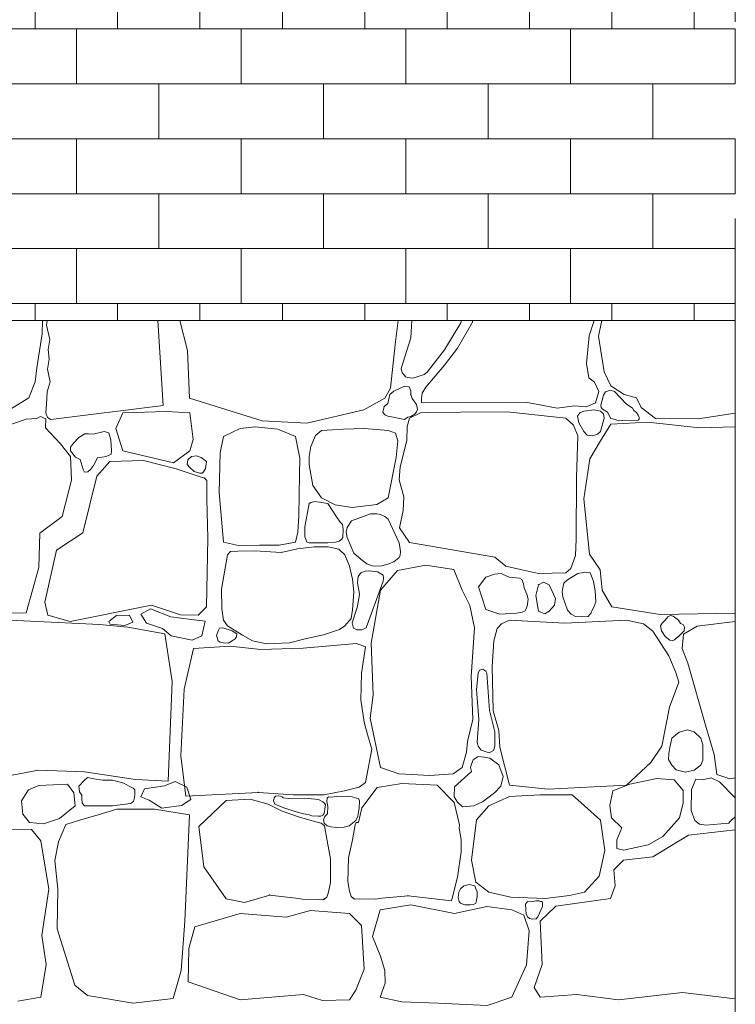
# Model space of a CAD drawing. Header units: millimetres. Extents: x 16408 to 141596, y -21057 to 26364.
# Tile 113 of 144: x 63713 to 64586, y -3564 to -2363. Entities that reach past the tile are written whole.
import ezdxf

# ---------------------------------------------------------------- set-up
doc = ezdxf.new("R2010")
doc.units = ezdxf.units.MM
doc.header["$MEASUREMENT"] = 0
doc.linetypes.add('Przerywana', pattern=[480, 240, -240])
doc.linetypes.add('Wipeout_Contour', pattern=[1000, 0, -1000])
doc.layers.add('0_Nr_pióra__101', color=7, linetype='Continuous', lineweight=5, true_color=0xb2b2b2)
doc.layers.add('_elementy3d_Nr_pióra__101', color=7, linetype='Continuous', lineweight=5, true_color=0xb2b2b2)
doc.layers.add('0_Nr_pióra__103', color=7, linetype='Continuous', lineweight=5)
doc.layers.add('_elementy3d', color=7, linetype='Continuous')

# ---------------------------------------------------------------- blocks, each defined once
blk = doc.blocks.new('*X6')
at = {"layer": '_elementy3d_Nr_pióra__101', "color": 253, "linetype": 'Continuous', "lineweight": 5, "true_color": 0xb2b2b2}
for p, q in [((63740.3, -2746.5), (63740.7, -2730)), ((63746.5, -2730), (63745.6, -2735.7)), ((63745.6, -2735.7), (63749.6, -2753.2)), ((63887.8, -2833.7), (63881.5, -2730)), ((63917.7, -2766.7), (63908.3, -2730)), ((64174.9, -2730), (64170.9, -2759.6)), ((64191.4, -2730), (64190.2, -2751.2)), ((64231.3, -2766.1), (64251.4, -2733.1)), ((64265.3, -2732.1), (64247.2, -2763.8)), ((64251.4, -2733.1), (64252.1, -2730)), ((64265.4, -2730), (64265.3, -2732.1)), ((64407.7, -2748.7), (64413.8, -2730)), ((64423.2, -2730), (64419.1, -2749.2)), ((63733.8, -2787.9), (63740.3, -2746.5)), ((64404.7, -2782.7), (64407.7, -2748.7)), ((64419.1, -2749.2), (64426, -2792.6)), ((63749.6, -2753.2), (63747.7, -2765.4)), ((64170.9, -2759.6), (64165.2, -2812.6)), ((64190.2, -2751.2), (64178.2, -2788.6)), ((63747.7, -2765.4), (63748.8, -2777.2)), ((63920, -2824.8), (63917.7, -2766.7)), ((64210.3, -2793.1), (64231.3, -2766.1)), ((64247.2, -2763.8), (64231.3, -2784.7)), ((63748.8, -2777.2), (63746.6, -2789.7)), ((64231.3, -2784.7), (64208.3, -2811.4)), ((64407.4, -2800), (64404.7, -2782.7)), ((63731.8, -2805.2), (63733.8, -2787.9)), ((63746.6, -2789.7), (63750, -2804.9)), ((64178.2, -2788.6), (64179.5, -2793.9)), ((64179.5, -2793.9), (64181.6, -2796)), ((64181.6, -2796), (64183.8, -2799)), ((64196.7, -2799.3), (64206.4, -2795.9)), ((64206.4, -2795.9), (64210.3, -2793.1)), ((64426, -2792.6), (64434.4, -2809.9)), ((63723.9, -2824.5), (63731.8, -2805.2)), ((63750, -2804.9), (63746.5, -2817.3)), ((64183.8, -2799), (64186.6, -2799.6)), ((64186.6, -2799.6), (64192.2, -2800.6)), ((64192.2, -2800.6), (64196.7, -2799.3)), ((64414.4, -2805.5), (64407.4, -2800)), ((64419.6, -2816.9), (64414.4, -2805.5)), ((64434.4, -2809.9), (64450.5, -2820.6)), ((63746.5, -2817.3), (63745.5, -2832.4)), ((64165.2, -2812.6), (64158.5, -2825)), ((64164.7, -2820.6), (64162.2, -2831.4)), ((64169.3, -2816.2), (64164.7, -2820.6)), ((64176.4, -2813), (64169.3, -2816.2)), ((64181.7, -2810.8), (64176.4, -2813)), ((64188.2, -2810.9), (64181.7, -2810.8)), ((64190.3, -2815.8), (64188.2, -2810.9)), ((64190, -2820.6), (64190.3, -2815.8)), ((64191.7, -2825.5), (64190, -2820.6)), ((64203.9, -2818.9), (64203.3, -2825.2)), ((64208.3, -2811.4), (64203.9, -2818.9)), ((64415.6, -2830.5), (64419.6, -2816.9)), ((64425.4, -2821.1), (64422.2, -2833.4)), ((64427.6, -2817.4), (64425.4, -2821.1)), ((64433.6, -2815.2), (64427.6, -2817.4)), ((64438.9, -2816.8), (64433.6, -2815.2)), ((64453.4, -2832.1), (64438.9, -2816.8)), ((64450.5, -2820.6), (64465.4, -2824.5)), ((63696.2, -2841.6), (63723.9, -2824.5)), ((63745.5, -2832.4), (63744.9, -2843)), ((63750.9, -2850.8), (63887.8, -2833.7)), ((64008.9, -2852.7), (63920, -2824.8)), ((64158.5, -2825), (64133, -2839.1)), ((64162.2, -2831.4), (64157.5, -2835.2)), ((64196.9, -2832.5), (64191.7, -2825.5)), ((64198.4, -2838.7), (64196.9, -2832.5)), ((64203.3, -2825.2), (64203.2, -2830.1)), ((64203.2, -2830.1), (64205.8, -2830.5)), ((64205.8, -2830.5), (64332.6, -2830.2)), ((64332.6, -2830.2), (64368.6, -2837.2)), ((64368.6, -2837.2), (64389.9, -2834.2)), ((64389.9, -2834.2), (64404, -2835.7)), ((64404, -2835.7), (64415.6, -2830.5)), ((64422.2, -2833.4), (64422.4, -2836.5)), ((64456.5, -2834.4), (64453.4, -2832.1)), ((64460.8, -2837.2), (64456.5, -2834.4)), ((64465.4, -2824.5), (64471.1, -2836.2)), ((63744.9, -2843), (63746.6, -2848.6)), ((63838.6, -2843), (63830, -2862)), ((63892, -2841), (63838.6, -2843)), ((63920.3, -2843), (63892, -2841)), ((63924.4, -2875.2), (63920.3, -2843)), ((64133, -2839.1), (64063.2, -2855.4)), ((64157.5, -2835.2), (64156.1, -2841.9)), ((64156.1, -2841.9), (64158, -2845)), ((64158, -2845), (64159.3, -2845.5)), ((64159.3, -2845.5), (64162, -2846.8)), ((64202.1, -2842.7), (64188.5, -2849.5)), ((64190, -2847.1), (64195.5, -2844.1)), ((64195.5, -2844.1), (64197.3, -2841.5)), ((64197.3, -2841.5), (64198.4, -2838.7)), ((64209, -2842.3), (64202.1, -2842.7)), ((64212.3, -2842.9), (64209, -2842.3)), ((64250.7, -2841.9), (64212.3, -2842.9)), ((64307.9, -2841.6), (64250.7, -2841.9)), ((64379.2, -2849.5), (64307.9, -2841.6)), ((64396.4, -2842.7), (64393.6, -2846.7)), ((64401.5, -2840.6), (64396.4, -2842.7)), ((64414.1, -2839.3), (64401.5, -2840.6)), ((64421.6, -2840.6), (64414.1, -2839.3)), ((64425.2, -2844), (64421.6, -2840.6)), ((64422.4, -2836.5), (64424.3, -2838.2)), ((64424.3, -2838.2), (64430.4, -2841.9)), ((64426.1, -2849.4), (64425.2, -2844)), ((64430.4, -2841.9), (64434.3, -2849.9)), ((64462.3, -2839.9), (64460.8, -2837.2)), ((64465.4, -2842.6), (64462.3, -2839.9)), ((64467.7, -2845.8), (64465.4, -2842.6)), ((64468.9, -2848.5), (64467.7, -2845.8)), ((64471.1, -2836.2), (64488.7, -2849.8)), ((64540.7, -2850.3), (64586.2, -2843.2)), ((63720.7, -2850.5), (63694.7, -2859.5)), ((63733.8, -2849.7), (63720.7, -2850.5)), ((63738.2, -2847.4), (63733.8, -2849.7)), ((63744.6, -2850.1), (63738.2, -2847.4)), ((63744.2, -2861.2), (63744.6, -2850.1)), ((63746.6, -2848.6), (63750.9, -2850.8)), ((64063.2, -2855.4), (64008.9, -2852.7)), ((64162, -2846.8), (64164.7, -2847.1)), ((64164.7, -2847.1), (64182.5, -2851)), ((64182.5, -2851), (64186.4, -2848.1)), ((64188.5, -2849.5), (64185.6, -2859.5)), ((64186.4, -2848.1), (64190, -2847.1)), ((64388.8, -2858), (64379.2, -2849.5)), ((64393.8, -2871), (64388.8, -2858)), ((64393.6, -2846.7), (64395.4, -2855.1)), ((64395.4, -2855.1), (64401.5, -2865.4)), ((64421.6, -2865.4), (64426.1, -2849.4)), ((64434.4, -2856.5), (64421.6, -2877.1)), ((64434.3, -2849.9), (64439.9, -2851.1)), ((64479.5, -2854), (64434.4, -2856.5)), ((64439.9, -2851.1), (64443.2, -2852.4)), ((64443.2, -2852.4), (64448.1, -2852.1)), ((64448.1, -2852.1), (64467.5, -2851.6)), ((64467.5, -2851.6), (64469, -2850.4)), ((64469, -2850.4), (64468.9, -2848.5)), ((64542.4, -2861.2), (64479.5, -2854)), ((64488.7, -2849.8), (64540.7, -2850.3)), ((63762.6, -2880.8), (63744.2, -2861.2)), ((63792.4, -2868.4), (63785.1, -2873)), ((63797, -2868.3), (63792.4, -2868.4)), ((63802.7, -2868.9), (63797, -2868.3)), ((63816.1, -2865.4), (63802.7, -2868.9)), ((63821.7, -2867.3), (63816.1, -2865.4)), ((63823.9, -2875.6), (63821.7, -2867.3)), ((63830, -2862), (63838.6, -2889.1)), ((63982, -2862), (63961.7, -2871.6)), ((64000.2, -2859.9), (63982, -2862)), ((64028, -2862.7), (64000.2, -2859.9)), ((64049.4, -2871.6), (64028, -2862.7)), ((64073.7, -2870.3), (64068.2, -2884)), ((64081.2, -2864.5), (64073.7, -2870.3)), ((64108.1, -2862.7), (64081.2, -2864.5)), ((64133.4, -2861.8), (64108.1, -2862.7)), ((64162.6, -2864.5), (64133.4, -2861.8)), ((64171.3, -2867.7), (64162.6, -2864.5)), ((64174.5, -2876.9), (64171.3, -2867.7)), ((64185.6, -2859.5), (64185.3, -2876.6)), ((64401.5, -2865.4), (64405.5, -2870)), ((64405.5, -2870), (64412, -2870.7)), ((64412, -2870.7), (64418.1, -2868.8)), ((64418.1, -2868.8), (64421.6, -2865.4)), ((64586.2, -2859.7), (64542.4, -2861.2)), ((63774.9, -2895.9), (63762.6, -2880.8)), ((63778.4, -2879.7), (63774.9, -2884.9)), ((63785.1, -2873), (63778.4, -2879.7)), ((63824.8, -2889.2), (63823.9, -2875.6)), ((63920.3, -2889.1), (63924.4, -2875.2)), ((63961.7, -2871.6), (63957.4, -2891.7)), ((64054.6, -2898.3), (64049.4, -2871.6)), ((64172.1, -2897.5), (64174.5, -2876.9)), ((64185.3, -2876.6), (64177.2, -2908.7)), ((64392.5, -2921.5), (64393.8, -2871)), ((64421.6, -2877.1), (64408.7, -2898.8)), ((63774.9, -2884.9), (63774.9, -2889.1)), ((63774.9, -2889.1), (63780.8, -2896.7)), ((63818.3, -2895.9), (63824.6, -2893.3)), ((63824.6, -2893.3), (63824.8, -2889.2)), ((63838.6, -2889.1), (63900.5, -2903.8)), ((63900.5, -2903.8), (63920.3, -2889.1)), ((63957.4, -2891.7), (63956.4, -2940.2)), ((64068.2, -2884), (64066.1, -2896)), ((63775.9, -2924.8), (63774.9, -2895.9)), ((63780.8, -2896.7), (63786.8, -2899.7)), ((63786.8, -2899.7), (63790.5, -2912)), ((63802.8, -2907.1), (63807.7, -2897.7)), ((63823, -2902.3), (63807.1, -2920.1)), ((63807.7, -2897.7), (63818.3, -2895.9)), ((63864.1, -2900.8), (63823, -2902.3)), ((63903.7, -2911), (63864.1, -2900.8)), ((63917.2, -2905.8), (63918.2, -2900)), ((63920.3, -2909.6), (63917.2, -2905.8)), ((63918.2, -2900), (63922.6, -2896)), ((63922.6, -2896), (63928.6, -2895.2)), ((63928.6, -2895.2), (63934.2, -2897.2)), ((63934.2, -2897.2), (63940.8, -2902.3)), ((63940.8, -2902.3), (63939.7, -2910.8)), ((64054.4, -2918.1), (64054.6, -2898.3)), ((64066.1, -2896), (64066.3, -2906.2)), ((64066.3, -2906.2), (64070.4, -2931.3)), ((64162.6, -2946.4), (64172.1, -2897.5)), ((64408.7, -2898.8), (64401.5, -2947.6)), ((63790.5, -2912), (63791.9, -2915.3)), ((63791.9, -2915.3), (63795.8, -2914.8)), ((63795.8, -2914.8), (63799.3, -2912.1)), ((63799.3, -2912.1), (63802.8, -2907.1)), ((63930.5, -2920.1), (63903.7, -2911)), ((63925.8, -2914.2), (63920.3, -2909.6)), ((63932.5, -2916.6), (63925.8, -2914.2)), ((63935.5, -2916.3), (63932.5, -2916.6)), ((63937.1, -2914.6), (63935.5, -2916.3)), ((63939.7, -2910.8), (63937.1, -2914.6)), ((64053.7, -2968.3), (64054.4, -2918.1)), ((64177.2, -2908.7), (64176.1, -2924.4)), ((63764.8, -2969.2), (63775.9, -2924.8)), ((63807.1, -2920.1), (63789.8, -2989)), ((63938.5, -2922.4), (63930.5, -2920.1)), ((63941.1, -2925.4), (63938.5, -2922.4)), ((63941.1, -2927.8), (63941.1, -2925.4)), ((63941.4, -2948.1), (63941.1, -2927.8)), ((64176.1, -2924.4), (64181.6, -2945.4)), ((64391.8, -2996.8), (64392.5, -2921.5)), ((63956.4, -2940.2), (63961.7, -3000.4)), ((64070.4, -2931.3), (64081.2, -2946.4)), ((63942.4, -2995.9), (63941.4, -2948.1)), ((64066.3, -2953.6), (64061, -2982)), ((64068.2, -2952.3), (64066.3, -2953.6)), ((64073.3, -2950.9), (64068.2, -2952.3)), ((64088.9, -2953.6), (64073.3, -2950.9)), ((64081.2, -2946.4), (64098, -2955)), ((64099.5, -2969.6), (64088.9, -2953.6)), ((64118.5, -2958.3), (64148.6, -2954.7)), ((64148.6, -2954.7), (64162.6, -2946.4)), ((64181.6, -2945.4), (64180.7, -2961.8)), ((64401.5, -2947.6), (64408.4, -3015.2)), ((64098, -2955), (64118.5, -2958.3)), ((64140.9, -2966.2), (64117.9, -2974.6)), ((64148.5, -2965.9), (64140.9, -2966.2)), ((64153.3, -2967), (64148.5, -2965.9)), ((64180.7, -2961.8), (64176.4, -2983.3)), ((63737.3, -2989.5), (63764.8, -2969.2)), ((64052.2, -2988.4), (64053.7, -2968.3)), ((64104.1, -2976.1), (64099.5, -2969.6)), ((64106.9, -2979.2), (64104.1, -2976.1)), ((64117.9, -2974.6), (64112.6, -2982.7)), ((64158.4, -2969.2), (64153.3, -2967)), ((64162.5, -2972.6), (64158.4, -2969.2)), ((64176, -3001.2), (64162.5, -2972.6)), ((63736.3, -3031.3), (63737.3, -2989.5)), ((63789.8, -2989), (63757.6, -3010.5)), ((64049.4, -3000.4), (64052.2, -2988.4)), ((64061, -2982), (64060.8, -2994.1)), ((64107.8, -2985.2), (64106.9, -2979.2)), ((64107, -2995), (64107.8, -2985.2)), ((64112.6, -2982.7), (64111.4, -2988.1)), ((64111.4, -2988.1), (64112.3, -2994.8)), ((64176.4, -2983.3), (64188.5, -3001.1)), ((63940.9, -3079.4), (63942.4, -2995.9)), ((63961.7, -3000.4), (63979.9, -3004.5)), ((64029.5, -3004.1), (64049.4, -3000.4)), ((64060.8, -2994.1), (64062.3, -2998.3)), ((64062.3, -2998.3), (64063.3, -3000.7)), ((64063.3, -3000.7), (64066.3, -3001.2)), ((64066.3, -3001.2), (64088.9, -3001.2)), ((64088.9, -3001.2), (64098.2, -3000.5)), ((64098.2, -3000.5), (64102.6, -2999.4)), ((64102.6, -2999.4), (64105.8, -2997)), ((64105.8, -2997), (64107, -2995)), ((64112.3, -2994.8), (64120.6, -3014)), ((64177.7, -3012.1), (64176, -3001.2)), ((64188.5, -3001.1), (64292.5, -3018.8)), ((64391.3, -3016.9), (64391.8, -2996.8)), ((63757.6, -3010.5), (63743.5, -3073.7)), ((63970.2, -3011.9), (63966.4, -3016.1)), ((63979.2, -3011.6), (63970.2, -3011.9)), ((64000, -3011.3), (63979.2, -3011.6)), ((63979.9, -3004.5), (64005.4, -3004.2)), ((64031.8, -3013.3), (64000, -3011.3)), ((64005.4, -3004.2), (64029.5, -3004.1)), ((64051.8, -3008.9), (64031.8, -3013.3)), ((64072.2, -3006.1), (64051.8, -3008.9)), ((64089.2, -3006.4), (64072.2, -3006.1)), ((64102.4, -3009.3), (64089.2, -3006.4)), ((64109.6, -3016.1), (64102.4, -3009.3)), ((64120.6, -3014), (64129.5, -3021.6)), ((64177.1, -3016.8), (64177.7, -3012.1)), ((63966.4, -3016.1), (63959.1, -3058)), ((64115.4, -3029.8), (64109.6, -3016.1)), ((64129.5, -3021.6), (64136.4, -3027)), ((64162.2, -3027.5), (64169.4, -3024.4)), ((64169.4, -3024.4), (64175.4, -3019.5)), ((64175.4, -3019.5), (64177.1, -3016.8)), ((64292.5, -3018.8), (64306.3, -3029.7)), ((64385.3, -3032.7), (64391.3, -3016.9)), ((64408.4, -3015.2), (64421.3, -3034.3)), ((63720.7, -3086.8), (63736.3, -3031.3)), ((64118.8, -3045.8), (64115.4, -3029.8)), ((64129, -3038.2), (64125.9, -3042.5)), ((64134.3, -3036), (64129, -3038.2)), ((64139, -3035.4), (64134.3, -3036)), ((64136.4, -3027), (64143.2, -3029.5)), ((64149.6, -3036.6), (64139, -3035.4)), ((64143.2, -3029.5), (64147.4, -3029.9)), ((64147.4, -3029.9), (64154.6, -3029.3)), ((64156.4, -3041), (64149.6, -3036.6)), ((64173.9, -3035.1), (64153.3, -3059.3)), ((64154.6, -3029.3), (64162.2, -3027.5)), ((64208.6, -3028.6), (64173.9, -3035.1)), ((64242.7, -3034.1), (64208.6, -3028.6)), ((64252.9, -3059.3), (64242.7, -3034.1)), ((64306.3, -3029.7), (64324.1, -3033.9)), ((64324.1, -3033.9), (64346.1, -3038.9)), ((64346.1, -3038.9), (64379.2, -3037.8)), ((64379.2, -3037.8), (64385.3, -3032.7)), ((64402.7, -3037), (64393.9, -3039)), ((64408.9, -3037.9), (64402.7, -3037)), ((64411.4, -3044), (64408.9, -3037.9)), ((64421.3, -3034.3), (64423.8, -3059.3)), ((64120.7, -3061), (64118.8, -3045.8)), ((64125.9, -3042.5), (64125.2, -3050.2)), ((64125.2, -3050.2), (64127.5, -3064.2)), ((64135.5, -3105.1), (64156.3, -3048.1)), ((64156.3, -3048.1), (64156.7, -3043.9)), ((64156.7, -3043.9), (64156.4, -3041)), ((64281.9, -3043.2), (64272.7, -3054.9)), ((64292.4, -3039.6), (64281.9, -3043.2)), ((64300.4, -3039), (64292.4, -3039.6)), ((64302.2, -3039.8), (64300.4, -3039)), ((64310.1, -3043.2), (64302.2, -3039.8)), ((64323, -3044.7), (64310.1, -3043.2)), ((64325.5, -3046), (64323, -3044.7)), ((64327.8, -3051.4), (64325.5, -3046)), ((64351.9, -3049.4), (64345.8, -3052.6)), ((64358.9, -3052.6), (64351.9, -3049.4)), ((64377.1, -3050.7), (64375.6, -3056.1)), ((64381.2, -3046.5), (64377.1, -3050.7)), ((64393.9, -3039), (64381.2, -3046.5)), ((64413.2, -3048.6), (64411.4, -3044)), ((64415.3, -3059.9), (64413.2, -3048.6)), ((63959.1, -3058), (63959.5, -3081.8)), ((64119.1, -3083.1), (64120.7, -3061)), ((64153.3, -3059.3), (64141.7, -3123.7)), ((64262.1, -3077.9), (64252.9, -3059.3)), ((64272.7, -3054.9), (64281.9, -3082.6)), ((64328.7, -3056.1), (64327.8, -3051.4)), ((64331.8, -3064.2), (64328.7, -3056.1)), ((64345.8, -3052.6), (64342.6, -3065.8)), ((64366.8, -3069.5), (64358.9, -3052.6)), ((64375.6, -3056.1), (64374.8, -3061.3)), ((64374.8, -3061.3), (64375.7, -3067.3)), ((64415.9, -3073.2), (64415.3, -3059.9)), ((64423.8, -3059.3), (64435.4, -3079.6)), ((63743.5, -3073.7), (63747.2, -3089.8)), ((64126.4, -3071.6), (64124.8, -3080.2)), ((64127.5, -3064.2), (64126.4, -3071.6)), ((64333.4, -3070.2), (64331.8, -3064.2)), ((64332.1, -3078.6), (64333.4, -3070.2)), ((64342.6, -3065.8), (64345.8, -3084.8)), ((64365.6, -3077.4), (64366.8, -3069.5)), ((64375.7, -3067.3), (64381.2, -3083.6)), ((64413.6, -3079.8), (64415.9, -3073.2)), ((63594.6, -3088.8), (63720.7, -3086.8)), ((63774.4, -3097.2), (63873.5, -3077.4)), ((63872.6, -3082.1), (63860.5, -3088.3)), ((63897.3, -3091.6), (63872.6, -3082.1)), ((63873.5, -3077.4), (63909.2, -3089.3)), ((63930.5, -3089.8), (63940.9, -3079.4)), ((63959.5, -3081.8), (63961.5, -3095.7)), ((64117.5, -3093.6), (64119.1, -3083.1)), ((64124.8, -3080.2), (64118.7, -3099)), ((64267.8, -3105.1), (64262.1, -3077.9)), ((64281.9, -3082.6), (64298.7, -3088.3)), ((64319, -3087.1), (64326.2, -3085.8)), ((64326.2, -3085.8), (64329.6, -3084.5)), ((64329.6, -3084.5), (64330.7, -3082.6)), ((64330.7, -3082.6), (64332.1, -3078.6)), ((64345.8, -3084.8), (64353.6, -3088.1)), ((64353.6, -3088.1), (64358.9, -3084.8)), ((64358.9, -3084.8), (64365.6, -3077.4)), ((64381.2, -3083.6), (64385.8, -3088.6)), ((64410.2, -3086.9), (64411.4, -3083.6)), ((64411.4, -3083.6), (64413.6, -3079.8)), ((64435.4, -3079.6), (64494.6, -3088.8)), ((63810.1, -3101.2), (63700.9, -3095.7)), ((63747.2, -3089.8), (63774.4, -3097.2)), ((63821.7, -3097.5), (63830.8, -3090.1)), ((63823.2, -3100.7), (63821.7, -3097.5)), ((63830.8, -3090.1), (63846.7, -3089.5)), ((63850.8, -3098.3), (63841.1, -3102.2)), ((63846.7, -3089.5), (63850.8, -3098.3)), ((63860.5, -3088.3), (63867.6, -3099.5)), ((63922.7, -3095.1), (63897.3, -3091.6)), ((63909.2, -3089.3), (63930.5, -3089.8)), ((63939.1, -3096.9), (63922.7, -3095.1)), ((63935.3, -3114.8), (63939.1, -3096.9)), ((63961.5, -3095.7), (63966.4, -3102.6)), ((64109.6, -3102.6), (64117.5, -3093.6)), ((64298.7, -3088.3), (64319, -3087.1)), ((64310.6, -3095.7), (64300.7, -3100.2)), ((64378, -3099.5), (64310.6, -3095.7)), ((64453.4, -3095.7), (64378, -3099.5)), ((64385.8, -3088.6), (64391.1, -3091.4)), ((64391.1, -3091.4), (64398.5, -3091.5)), ((64398.5, -3091.5), (64406.7, -3091.3)), ((64406.7, -3091.3), (64408.4, -3089.3)), ((64408.4, -3089.3), (64410.2, -3086.9)), ((64474.1, -3100.2), (64453.4, -3095.7)), ((64494.6, -3088.8), (64586.2, -3087.4)), ((64500.6, -3095.7), (64497, -3099.4)), ((64503.9, -3091.5), (64500.6, -3095.7)), ((64507.1, -3090.1), (64503.9, -3091.5)), ((64510.2, -3090.8), (64507.1, -3090.1)), ((64516.7, -3095.7), (64510.2, -3090.8)), ((64519.4, -3099.7), (64516.7, -3095.7)), ((64586.2, -3097.5), (64539.7, -3102.9)), ((63845, -3104.4), (63810.1, -3101.2)), ((63841.1, -3102.2), (63823.2, -3100.7)), ((63889.8, -3112.3), (63845, -3104.4)), ((63867.6, -3099.5), (63887.3, -3106)), ((63887.3, -3106), (63897.6, -3114.8)), ((63954.9, -3108.7), (63953.2, -3114.3)), ((63956.6, -3105.7), (63954.9, -3108.7)), ((63960.6, -3105), (63956.6, -3105.7)), ((63972.3, -3108.7), (63960.6, -3105)), ((63966.4, -3102.6), (63984.7, -3114.2)), ((63977.9, -3112.4), (63972.3, -3108.7)), ((64083.5, -3113.6), (64103, -3107.3)), ((64103, -3107.3), (64109.6, -3102.6)), ((64118.7, -3099), (64120.1, -3105.4)), ((64120.1, -3105.4), (64124.4, -3107.7)), ((64124.4, -3107.7), (64130.5, -3107.4)), ((64130.5, -3107.4), (64135.5, -3105.1)), ((64264, -3164.3), (64267.8, -3105.1)), ((64295.5, -3106.1), (64291.3, -3121)), ((64300.7, -3100.2), (64295.5, -3106.1)), ((64485.5, -3109.1), (64474.1, -3100.2)), ((64505, -3139.1), (64485.5, -3109.1)), ((64497, -3099.4), (64494.9, -3102.7)), ((64494.9, -3102.7), (64496, -3108.9)), ((64496, -3108.9), (64500.6, -3115.6)), ((64516.7, -3115.6), (64523.7, -3108.7)), ((64522.4, -3101.2), (64519.4, -3099.7)), ((64524.3, -3104.4), (64522.4, -3101.2)), ((64539.7, -3102.9), (64523.1, -3112.8)), ((64523.7, -3108.7), (64524.3, -3104.4)), ((63898.8, -3170.5), (63889.8, -3112.3)), ((63897.6, -3114.8), (63923.5, -3120.1)), ((63923.5, -3120.1), (63935.3, -3114.8)), ((63953.2, -3114.3), (63954.9, -3120.9)), ((63954.9, -3120.9), (63957.3, -3122.6)), ((63957.3, -3122.6), (63961.3, -3123.5)), ((63967.2, -3123.8), (63972.3, -3120.9)), ((63972.3, -3120.9), (63976, -3118.7)), ((63976, -3118.7), (63977.6, -3116)), ((63977.6, -3116), (63977.9, -3112.4)), ((63984.7, -3114.2), (63997, -3120.9)), ((63997, -3120.9), (64014.1, -3124.8)), ((64042, -3123.3), (64062.9, -3118.1)), ((64062.9, -3118.1), (64083.5, -3113.6)), ((64291.3, -3121), (64289.6, -3152.2)), ((64500.6, -3115.6), (64506.2, -3120)), ((64506.2, -3120), (64509, -3120.8)), ((64509, -3120.8), (64511.9, -3119.9)), ((64511.9, -3119.9), (64514, -3117.8)), ((64514, -3117.8), (64516.7, -3115.6)), ((64523.1, -3112.8), (64521.4, -3130.4)), ((63925.1, -3130.1), (63913.4, -3179.9)), ((63969.9, -3127.4), (63925.1, -3130.1)), ((63961.3, -3123.5), (63967.2, -3123.8)), ((64007.2, -3131.6), (63969.9, -3127.4)), ((64058.8, -3129.9), (64007.2, -3131.6)), ((64014.1, -3124.8), (64042, -3123.3)), ((64124, -3124.2), (64058.8, -3129.9)), ((64134.9, -3128.3), (64124, -3124.2)), ((64129.8, -3160.4), (64134.9, -3128.3)), ((64141.7, -3123.7), (64144.2, -3186.9)), ((64521.4, -3130.4), (64528.4, -3148)), ((64513.7, -3159.4), (64505, -3139.1)), ((64274.1, -3156.9), (64272.2, -3160.4)), ((64278, -3155.5), (64274.1, -3156.9)), ((64281.8, -3158), (64278, -3155.5)), ((64282.9, -3160.4), (64281.8, -3158)), ((64289.6, -3152.2), (64290.8, -3206.5)), ((64528.4, -3148), (64549.9, -3223.8)), ((63894.1, -3292.1), (63898.8, -3170.5)), ((64129.3, -3192.9), (64129.8, -3160.4)), ((64266, -3216.9), (64264, -3164.3)), ((64272.2, -3160.4), (64270.4, -3180.5)), ((64286, -3205.8), (64282.9, -3160.4)), ((64517.2, -3171.3), (64513.7, -3159.4)), ((63913.4, -3179.9), (63909.5, -3261.3)), ((64270.4, -3180.5), (64273.1, -3217.1)), ((64505.8, -3201.7), (64517.2, -3171.3)), ((64133.1, -3220.1), (64129.3, -3192.9)), ((64144.2, -3186.9), (64140.7, -3215.4)), ((64292.8, -3231.9), (64286, -3205.8)), ((64290.8, -3206.5), (64297.5, -3230.2)), ((64496.4, -3249.3), (64505.8, -3201.7)), ((64140.7, -3215.4), (64153.3, -3275.3)), ((64259.3, -3243.9), (64266, -3216.9)), ((64273.1, -3217.1), (64271, -3244.7)), ((64137.3, -3235.3), (64133.1, -3220.1)), ((64297.5, -3230.2), (64298.7, -3250.8)), ((64527.9, -3229.4), (64517.6, -3232.3)), ((64536.1, -3231.9), (64527.9, -3229.4)), ((64549.9, -3223.8), (64560.3, -3259.5)), ((64142.6, -3253.3), (64137.3, -3235.3)), ((64292.7, -3249.3), (64292.8, -3231.9)), ((64508.9, -3239.5), (64506.1, -3251.1)), ((64517.6, -3232.3), (64508.9, -3239.5)), ((64544.1, -3239.5), (64536.1, -3231.9)), ((64546.4, -3248), (64544.1, -3239.5)), ((64134.9, -3293.6), (64142.6, -3253.3)), ((64258.1, -3256.7), (64259.3, -3243.9)), ((64271, -3244.7), (64272.2, -3249.3)), ((64272.2, -3249.3), (64275.9, -3254.4)), ((64275.9, -3254.4), (64285.9, -3257.5)), ((64285.9, -3257.5), (64291, -3254.9)), ((64291, -3254.9), (64292.7, -3249.3)), ((64298.7, -3250.8), (64310.6, -3297.1)), ((64483, -3269.4), (64496.4, -3249.3)), ((64506.1, -3251.1), (64504.9, -3258.4)), ((64546.7, -3257.4), (64546.4, -3248)), ((63909.5, -3261.3), (63915.5, -3310.3)), ((64252.9, -3275.3), (64258.1, -3256.7)), ((64266.2, -3266), (64264.4, -3271.4)), ((64272.2, -3262), (64266.2, -3266)), ((64279.6, -3262.9), (64272.2, -3262)), ((64286.6, -3264), (64279.6, -3262.9)), ((64297.7, -3272.3), (64286.6, -3264)), ((64504.9, -3258.4), (64504.8, -3265.9)), ((64504.8, -3265.9), (64508.9, -3272.6)), ((64544.1, -3272.6), (64546.7, -3266.4)), ((64546.7, -3266.4), (64546.7, -3257.4)), ((64560.3, -3259.5), (64563.7, -3284)), ((63679.3, -3289.2), (63735.8, -3278.8)), ((63735.8, -3278.8), (63792, -3280.8)), ((64153.3, -3275.3), (64175.6, -3283)), ((64242, -3283), (64252.9, -3275.3)), ((64264.4, -3271.4), (64263, -3275.6)), ((64263, -3275.6), (64264.4, -3280.5)), ((64303, -3286.3), (64297.7, -3272.3)), ((64453.4, -3297.1), (64483, -3269.4)), ((64508.9, -3272.6), (64514.1, -3278.2)), ((64514.1, -3278.2), (64525.2, -3281)), ((64525.2, -3281), (64535.9, -3278.9)), ((64535.9, -3278.9), (64544.1, -3272.6)), ((63792, -3290.9), (63785.1, -3298.1)), ((63792, -3280.8), (63854.2, -3290.2)), ((63795.6, -3287.5), (63792, -3290.9)), ((63803.4, -3289.4), (63795.6, -3287.5)), ((63814.1, -3291.1), (63803.4, -3289.4)), ((63826.2, -3290.9), (63814.1, -3291.1)), ((63839.9, -3294.5), (63826.2, -3290.9)), ((63854.2, -3290.2), (63894.1, -3292.1)), ((64175.6, -3283), (64213.3, -3285.2)), ((64213.3, -3285.2), (64242, -3283)), ((64264.4, -3280.5), (64243.6, -3299)), ((64300.2, -3298.4), (64303, -3286.3)), ((64490.4, -3288.9), (64457.5, -3295.9)), ((64511.5, -3290.7), (64490.4, -3288.9)), ((64522.6, -3303.5), (64511.5, -3290.7)), ((64538.2, -3289.9), (64532.7, -3302.3)), ((64547.9, -3290.3), (64538.2, -3289.9)), ((64556.6, -3288), (64547.9, -3290.3)), ((64567, -3293.1), (64556.6, -3288)), ((64563.7, -3284), (64579.3, -3289.2)), ((64579.3, -3289.2), (64586.2, -3287.9)), ((63723.4, -3302.8), (63715.1, -3316.2)), ((63736.3, -3297.3), (63723.4, -3302.8)), ((63771, -3295.9), (63736.3, -3297.3)), ((63779.1, -3306.5), (63771, -3295.9)), ((63785.1, -3298.1), (63785.7, -3305.2)), ((63845.8, -3297.8), (63839.9, -3294.5)), ((63851.4, -3300.5), (63845.8, -3297.8)), ((63853.5, -3302.9), (63851.4, -3300.5)), ((63853.5, -3308), (63853.5, -3302.9)), ((63860.6, -3311.2), (63865.3, -3301.4)), ((63865.3, -3301.4), (63889.5, -3297.8)), ((63889.5, -3297.8), (63902.5, -3292.4)), ((63902.5, -3292.4), (63916.9, -3299.6)), ((63916.9, -3299.6), (63921.6, -3314.4)), ((64109.1, -3304), (64127.3, -3299.6)), ((64127.3, -3299.6), (64134.9, -3293.6)), ((64130.2, -3324.5), (64149.1, -3299.8)), ((64149.1, -3299.8), (64179.1, -3295.1)), ((64179.1, -3295.1), (64222.2, -3297.1)), ((64222.2, -3297.1), (64243.2, -3318.1)), ((64243.6, -3299), (64243, -3311.2)), ((64292.2, -3306.2), (64300.2, -3298.4)), ((64310.6, -3297.1), (64357.9, -3302.1)), ((64357.9, -3302.1), (64453.4, -3297.1)), ((64457.5, -3295.9), (64436.9, -3304)), ((64532.7, -3302.3), (64532.3, -3327.8)), ((64586.2, -3312.4), (64567, -3293.1)), ((63780.5, -3322.1), (63779.1, -3306.5)), ((63785.7, -3305.2), (63788.6, -3309.4)), ((63788.6, -3309.4), (63788.5, -3313.7)), ((63788.5, -3313.7), (63789, -3318.8)), ((63851.9, -3316.8), (63853, -3311.9)), ((63853, -3311.9), (63853.5, -3308)), ((63871, -3315.5), (63860.6, -3311.2)), ((63921.6, -3314.4), (63910.4, -3322)), ((63915.5, -3310.3), (64004.2, -3305.8)), ((63994.1, -3314.2), (63964.9, -3315.8)), ((64015.9, -3320.1), (63994.1, -3314.2)), ((64004.2, -3305.8), (64046.4, -3309)), ((64023.2, -3312.4), (64022.6, -3316.3)), ((64025, -3310.3), (64023.2, -3312.4)), ((64028.6, -3310), (64025, -3310.3)), ((64031.2, -3310.5), (64028.6, -3310)), ((64033.1, -3311.4), (64031.2, -3310.5)), ((64034.2, -3312.6), (64033.1, -3311.4)), ((64040.6, -3313.1), (64034.2, -3312.6)), ((64060.5, -3313), (64040.6, -3313.1)), ((64046.4, -3309), (64084.1, -3309)), ((64073.3, -3314.2), (64060.5, -3313)), ((64078.3, -3315), (64073.3, -3314.2)), ((64082.9, -3317.2), (64078.3, -3315)), ((64084.1, -3309), (64109.1, -3304)), ((64088, -3313), (64087.8, -3316.8)), ((64089.8, -3311.3), (64088, -3313)), ((64092.1, -3311.5), (64089.8, -3311.3)), ((64100, -3310.9), (64092.1, -3311.5)), ((64111.2, -3310.4), (64100, -3310.9)), ((64118.5, -3311.1), (64111.2, -3310.4)), ((64124, -3313), (64118.5, -3311.1)), ((64126.4, -3313.4), (64124, -3313)), ((64127.6, -3316), (64126.4, -3313.4)), ((64243, -3311.2), (64247.3, -3317.8)), ((64277.6, -3317.5), (64292.2, -3306.2)), ((64310.6, -3310.7), (64285.3, -3322.4)), ((64348.2, -3308.7), (64310.6, -3310.7)), ((64386.9, -3309), (64348.2, -3308.7)), ((64402.2, -3322.4), (64386.9, -3309)), ((64436.9, -3304), (64433.2, -3322)), ((64522.4, -3318.4), (64522.6, -3303.5)), ((63715.1, -3316.2), (63716.7, -3332.3)), ((63761.3, -3337.5), (63780.5, -3322.1)), ((63789, -3318.8), (63792, -3322.1)), ((63792, -3322.1), (63826.2, -3322.1)), ((63831.4, -3326.3), (63808.6, -3333.3)), ((63826.2, -3322.1), (63848, -3319.4)), ((63854.4, -3326.3), (63831.4, -3326.3)), ((63848, -3319.4), (63851.9, -3316.8)), ((63877.5, -3326.3), (63854.4, -3326.3)), ((63886.2, -3324.9), (63871, -3315.5)), ((63920.1, -3333.4), (63877.5, -3326.3)), ((63910.4, -3322), (63886.2, -3324.9)), ((63964.9, -3315.8), (63931.6, -3347.5)), ((64033, -3328.9), (64015.9, -3320.1)), ((64022.6, -3316.3), (64024.3, -3320.1)), ((64024.3, -3320.1), (64035, -3324.6)), ((64035, -3324.6), (64050.1, -3329.4)), ((64084.8, -3318.9), (64082.9, -3317.2)), ((64084.7, -3329.6), (64085.4, -3326.3)), ((64085.9, -3321.1), (64084.8, -3318.9)), ((64085.4, -3326.3), (64085.6, -3323.6)), ((64085.6, -3323.6), (64085.9, -3321.1)), ((64087.8, -3316.8), (64088.9, -3322.9)), ((64088.9, -3322.9), (64088.3, -3331.9)), ((64125.6, -3335), (64127.2, -3325)), ((64126.4, -3342.4), (64130.2, -3324.5)), ((64127.2, -3325), (64127.6, -3316)), ((64243.2, -3318.1), (64249.6, -3345.5)), ((64247.3, -3317.8), (64253.3, -3323.4)), ((64253.3, -3323.4), (64267, -3322.4)), ((64267, -3322.4), (64277.6, -3317.5)), ((64285.3, -3322.4), (64270.2, -3339.5)), ((64421.6, -3339.7), (64402.2, -3322.4)), ((64433.2, -3322), (64435.2, -3337)), ((64518.1, -3336.8), (64522.4, -3318.4)), ((63716.7, -3332.3), (63724.7, -3342.4)), ((63741.7, -3344.2), (63761.3, -3337.5)), ((63808.6, -3333.3), (63784.6, -3340.2)), ((63914.4, -3463), (63920.1, -3333.4)), ((64053, -3335.7), (64033, -3328.9)), ((64050.1, -3329.4), (64059.1, -3331.9)), ((64064, -3339.1), (64053, -3335.7)), ((64059.1, -3331.9), (64064.8, -3332.8)), ((64075.9, -3342.2), (64064, -3339.1)), ((64064.8, -3332.8), (64069.4, -3334.4)), ((64069.4, -3334.4), (64076.9, -3335)), ((64076.9, -3335), (64080.3, -3334.7)), ((64080.3, -3334.7), (64082.9, -3333.5)), ((64082.9, -3333.5), (64084.2, -3331.9)), ((64085.4, -3335.3), (64083.8, -3339.2)), ((64084.2, -3331.9), (64084.7, -3329.6)), ((64088.3, -3331.9), (64085.4, -3335.3)), ((64123.2, -3340), (64125.6, -3335)), ((64435.2, -3337), (64447.6, -3349.1)), ((64497.6, -3359.5), (64518.1, -3336.8)), ((64532.3, -3327.8), (64536.8, -3340.3)), ((64578.1, -3343.2), (64581.9, -3339)), ((64581.8, -3339.2), (64586, -3335.5)), ((64586, -3335.5), (64586.2, -3335.3)), ((63727.4, -3351.1), (63696.4, -3350.6)), ((63724.7, -3342.4), (63741.7, -3344.2)), ((63738.8, -3364.9), (63727.4, -3351.1)), ((63769.2, -3344.8), (63760.2, -3366.3)), ((63784.6, -3340.2), (63769.2, -3344.8)), ((63931.6, -3347.5), (63937.5, -3396.5)), ((64080.9, -3343.2), (64075.9, -3342.2)), ((64084.9, -3346.5), (64080.9, -3343.2)), ((64083.8, -3339.2), (64084.6, -3343.5)), ((64084.6, -3343.5), (64088, -3346.5)), ((64088, -3364.9), (64084.9, -3346.5)), ((64088, -3346.5), (64092.4, -3347.8)), ((64092.4, -3347.8), (64099.5, -3348.5)), ((64099.5, -3348.5), (64108.7, -3348.3)), ((64108.7, -3348.3), (64114.8, -3346.5)), ((64114.8, -3346.5), (64123.2, -3340)), ((64118.8, -3363.8), (64122.4, -3345.5)), ((64122.4, -3345.5), (64123.4, -3342.7)), ((64123.4, -3342.7), (64126.4, -3342.4)), ((64249.6, -3345.5), (64249.1, -3349.3)), ((64249.1, -3349.3), (64251.5, -3363.4)), ((64270.2, -3339.5), (64264.3, -3388.7)), ((64426.8, -3376.6), (64421.6, -3339.7)), ((64447.6, -3349.1), (64441.4, -3363.7)), ((64536.8, -3340.3), (64542.5, -3344.5)), ((64542.5, -3344.5), (64550.4, -3345.9)), ((64550.4, -3345.9), (64578.1, -3343.2)), ((64479.8, -3369.7), (64497.6, -3359.5)), ((64529.1, -3358), (64485.7, -3384.3)), ((64586.2, -3351.7), (64529.1, -3358)), ((63748.4, -3423.9), (63738.8, -3364.9)), ((63760.2, -3366.3), (63755.6, -3388.9)), ((64092, -3387), (64088, -3364.9)), ((64114.2, -3385.8), (64118.8, -3363.8)), ((64251.5, -3363.4), (64251.6, -3378.2)), ((64441.4, -3363.7), (64441.6, -3374.1)), ((64441.6, -3374.1), (64449.6, -3376.4)), ((64449.6, -3376.4), (64479.8, -3369.7)), ((64092, -3415.8), (64092, -3387)), ((64113.4, -3414.7), (64114.2, -3385.8)), ((64251.6, -3378.2), (64247.1, -3409.1)), ((64420.1, -3408.1), (64426.8, -3376.6)), ((64485.7, -3384.3), (64449.6, -3388.5)), ((63755.6, -3388.9), (63759.5, -3423.7)), ((63937.5, -3396.5), (63964.9, -3435.8)), ((64264.3, -3388.7), (64269.5, -3415.2)), ((64449.6, -3388.5), (64437.9, -3400.4)), ((64247.1, -3409.1), (64239.9, -3438.1)), ((64402.2, -3427.4), (64420.1, -3408.1)), ((64437.9, -3400.4), (64439.6, -3419.7)), ((64089.9, -3427.5), (64092, -3415.8)), ((64115.2, -3426.4), (64113.4, -3414.7)), ((64254.8, -3419.8), (64250.9, -3423.4)), ((64261.5, -3418.3), (64254.8, -3419.8)), ((64268.2, -3419.9), (64261.5, -3418.3)), ((64269.5, -3423.4), (64268.2, -3419.9)), ((64269.5, -3415.2), (64285.3, -3427.4)), ((64439.6, -3419.7), (64433.9, -3435.3)), ((63739.8, -3480.4), (63748.4, -3423.9)), ((63759.5, -3423.7), (63758.6, -3472.2)), ((63987.1, -3440), (64018, -3431.2)), ((64018, -3431.2), (64049.9, -3434.7)), ((64049.9, -3434.7), (64057.9, -3436.2)), ((64084.9, -3435.8), (64087.5, -3433.8)), ((64087.5, -3433.8), (64089.9, -3427.5)), ((64117.4, -3432.7), (64115.2, -3426.4)), ((64119.9, -3434.8), (64117.4, -3432.7)), ((64121.9, -3436.2), (64119.9, -3434.8)), ((64154.9, -3434.7), (64146.9, -3435.9)), ((64186.9, -3432), (64154.9, -3434.7)), ((64239.9, -3438.1), (64186.9, -3432)), ((64248.6, -3427.5), (64248.1, -3433.9)), ((64248.1, -3433.9), (64249, -3438.8)), ((64250.9, -3423.4), (64248.6, -3427.5)), ((64271, -3427.2), (64269.5, -3423.4)), ((64270.5, -3437.7), (64271.2, -3432.6)), ((64271.2, -3432.6), (64271, -3427.2)), ((64285.3, -3427.4), (64312.3, -3433.8)), ((64312.3, -3433.8), (64354.2, -3435.1)), ((64354.2, -3435.1), (64383.7, -3431.6)), ((64383.7, -3431.6), (64402.2, -3427.4)), ((63964.9, -3435.8), (63987.1, -3440)), ((64057.9, -3436.2), (64077.8, -3436.5)), ((64077.8, -3436.5), (64082.9, -3437.1)), ((64082.9, -3437.1), (64084.9, -3435.8)), ((64127, -3435.7), (64121.9, -3436.2)), ((64146.9, -3435.9), (64127, -3435.7)), ((64152.6, -3448.9), (64190, -3443)), ((64190, -3443), (64243.5, -3453.4)), ((64243.5, -3453.4), (64282.9, -3445.2)), ((64249, -3438.8), (64250.9, -3441)), ((64250.9, -3441), (64256.2, -3442.8)), ((64256.2, -3442.8), (64262.5, -3442.9)), ((64262.5, -3442.9), (64266.6, -3442.5)), ((64266.6, -3442.5), (64269.5, -3441)), ((64269.5, -3441), (64270.5, -3437.7)), ((64282.9, -3445.2), (64313.3, -3448.9)), ((64332.5, -3438.8), (64330.1, -3442.2)), ((64330.1, -3442.2), (64330.4, -3448.9)), ((64337.8, -3439.2), (64332.5, -3438.8)), ((64342.9, -3438.2), (64337.8, -3439.2)), ((64347, -3438.3), (64342.9, -3438.2)), ((64345.2, -3457.8), (64351, -3444.9)), ((64348.3, -3438.8), (64347, -3438.3)), ((64367.1, -3444.5), (64348.2, -3462.8)), ((64350.3, -3439.1), (64348.3, -3438.8)), ((64350.9, -3441.5), (64350.3, -3439.1)), ((64351, -3444.9), (64350.9, -3441.5)), ((64433.9, -3435.3), (64367.1, -3444.5)), ((63982.1, -3453.4), (63926.6, -3470)), ((64038.2, -3458.1), (63982.1, -3453.4)), ((64067.6, -3449.9), (64038.2, -3458.1)), ((64115.2, -3453.4), (64067.6, -3449.9)), ((64130, -3468.2), (64115.2, -3453.4)), ((64143.4, -3481.6), (64152.6, -3448.9)), ((64313.3, -3448.9), (64327.9, -3455.6)), ((64327.9, -3455.6), (64334.4, -3474.7)), ((64330.4, -3448.9), (64330.9, -3454.1)), ((64330.9, -3454.1), (64332.5, -3457.8)), ((64332.5, -3457.8), (64335.1, -3459.7)), ((64343, -3460.1), (64345.2, -3457.8)), ((63909.7, -3523.2), (63914.4, -3463)), ((63926.6, -3470), (63919.1, -3496.4)), ((64133.3, -3521.5), (64130, -3468.2)), ((64335.1, -3459.7), (64339.2, -3460.6)), ((64339.2, -3460.6), (64343, -3460.1)), ((64348.2, -3462.8), (64350.5, -3515.8)), ((63745, -3515.8), (63739.8, -3480.4)), ((63758.6, -3472.2), (63780.1, -3540.8)), ((64153.3, -3505.6), (64143.4, -3481.6)), ((64334.4, -3474.7), (64331.2, -3516.3)), ((63919.1, -3496.4), (63918.6, -3536.8)), ((64158.5, -3523.2), (64153.3, -3505.6)), ((63738.8, -3555.7), (63745, -3515.8)), ((64331.2, -3516.3), (64313.3, -3555.7)), ((64350.5, -3515.8), (64340.6, -3544)), ((63900.3, -3557.2), (63909.7, -3523.2)), ((64123.1, -3547), (64133.3, -3521.5)), ((64158.8, -3538.6), (64158.5, -3523.2)), ((63780.1, -3540.8), (63795.5, -3553.7)), ((63918.6, -3536.8), (63982.1, -3558.9)), ((64152.6, -3555.7), (64158.8, -3538.6)), ((63795.5, -3553.7), (63851.5, -3563.1)), ((63982.1, -3558.9), (64059.2, -3552.2)), ((64059.2, -3552.2), (64082.2, -3559.6)), ((64115.2, -3558.9), (64123.1, -3547)), ((64340.6, -3544), (64348.2, -3555.7)), ((64348.2, -3555.7), (64392.6, -3552.5)), ((64392.6, -3552.5), (64443.6, -3558.9)), ((64443.6, -3558.9), (64521.9, -3550)), ((64521.9, -3550), (64586.2, -3557.7)), ((63710.5, -3560.6), (63738.8, -3555.7)), ((63851.5, -3563.1), (63900.3, -3557.2)), ((64082.2, -3559.6), (64115.2, -3558.9)), ((64179.1, -3561.4), (64152.6, -3555.7)), ((64223.4, -3563.1), (64179.1, -3561.4)), ((64283.4, -3565.6), (64223.4, -3563.1)), ((64313.3, -3555.7), (64283.4, -3565.6))]:
    blk.add_line(p, q, dxfattribs=at)
for p in [(64190, -2820.6), (64415.6, -2830.5), (63938.5, -2922.4), (64345.8, -3052.6), (64358.9, -3084.8), (64516.7, -3115.6), (64004.2, -3305.8), (64018, -3431.2), (64119.9, -3434.8), (64119.9, -3434.8), (64186.9, -3432), (64084.9, -3435.8), (64084.9, -3435.8)]:
    blk.add_point(p, dxfattribs=at)
blk = doc.blocks.new('Wypełnienie_3_4', base_point=(0, 0))
at = {"color": 254, "linetype": 'Wipeout_Contour', "lineweight": 0, "ltscale": 312903.522761}
blk.add_wipeout([(63218.7, -5468.7), (64586.2, -5504.4), (64586.2, -2730), (59840.5, -2730), (59840.5, -5380)], dxfattribs=at).dxf.layer = '_elementy3d'
at = {"layer": '_elementy3d_Nr_pióra__101', "color": 253, "linetype": 'Continuous', "lineweight": 5, "true_color": 0xb2b2b2, "flags": 128}
blk.add_lwpolyline([(63218.7, -5468.7), (64586.2, -5504.4), (64586.2, -2730), (59840.5, -2730), (59840.5, -5380)], close=True, dxfattribs=at)
at = {"layer": '_elementy3d_Nr_pióra__101', "color": 253, "linetype": 'Continuous', "lineweight": 5, "true_color": 0xb2b2b2}
blk.add_blockref('*X6', (0, 0), dxfattribs=at)

msp = doc.modelspace()

# ---------------------------------------------------------------- block references
at = {"layer": '_elementy3d_Nr_pióra__101', "color": 253, "linetype": 'Continuous', "lineweight": 5, "true_color": 0xb2b2b2}
msp.add_blockref('Wypełnienie_3_4', (0, 0), dxfattribs=at)

# ---------------------------------------------------------------- next in the draw order: hatches: boundary and pattern name
at = {"layer": '0_Nr_pióra__101', "linetype": 'Continuous', "lineweight": 5, "true_color": 0xb2b2b2}
h = msp.add_hatch(dxfattribs=at)
h.set_pattern_fill('Cegła___wiązanie_pospoli_00', color=253, style=0, pattern_type=2)
h.set_pattern_definition([(0, (61571.04, -1369.584), (0, 67), []), (90, (61571.04, -1369.58), (-201, 0), [67, -67]), (90, (61671.54, -1302.58), (-201, 0), [67, -201, 67, -67]), (90, (61621.29, -1168.58), (-100.5, 0), [67, -335])])
h.paths.add_polyline_path([(58555.9, -880), (58625.9, -880), (58625.9, -2016.9), (59840.5, -2016.9), (59840.5, -2238.2), (59840.5, -2246.2), (59841.1, -1846.7), (60108, -1660.8), (61921.1, -397.8), (63356.1, -400), (63356.1, 700), (63386.1, 700), (63386.1, -400), (63401.1, -400), (63401.1, -424.8), (63369.2, -424.8), (63369.2, -595.2), (63401.1, -595.2), (63401.1, -615), (61921.1, -617.2), (60116.1, -1871.4), (60116.1, -1883.9), (60096.9, -1883.9), (60096.5, -2238.2), (59840.5, -2246.2), (59840.5, -2730), (63226.1, -2730), (64586.2, -2730), (64586.2, 2765.3), (58555.9, 2765.3)])
h.paths.add_polyline_path([(62007, 2415.3), (62146.2, 2149.6), (62146.2, -250.4), (63176.1, -250.4), (63176.2, 2149.6), (63328.4, 2408.1, 0.259295)], flags=0)

# ---------------------------------------------------------------- next in the draw order: linework, layer by layer
at = {"layer": '0_Nr_pióra__103', "color": 7, "linetype": 'Przerywana', "lineweight": 5}
msp.add_line((64586.2, 3154.3), (64586.2, -6969.2), dxfattribs=at)

doc.saveas('drawing.dxf')
